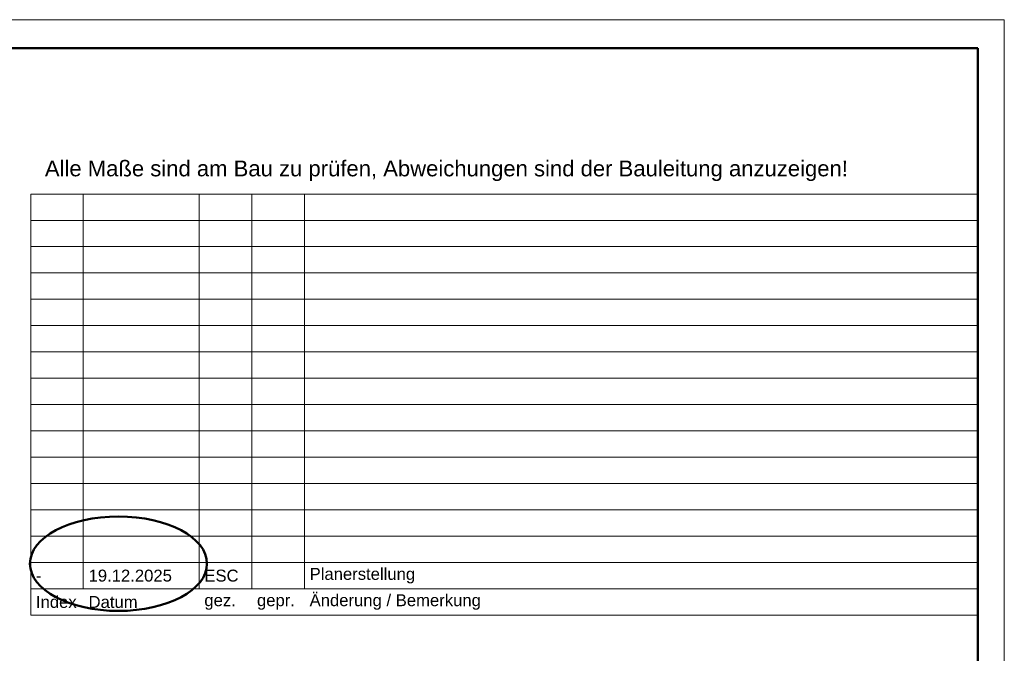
# Model space of a CAD drawing. Extents: x 294 to 994, y 7 to 427.
# Tile 33 of 33: x 807 to 994, y 306 to 427. Entities that reach past the tile are written whole.
import ezdxf

# ---------------------------------------------------------------- set-up
doc = ezdxf.new("R2010")
doc.units = 0
doc.layers.add('iwb_HB-Hinweis-Kopf-Archi', color=3, linetype='Continuous', lineweight=25, true_color=0x00ff00)
for name, color, linetype, lineweight in [('iwb_Plankopf Linie', 7, 'Continuous', 13), ('iwb_Plankopf Rahmen', 7, 'Continuous', 35), ('iwb_Plankopf Text', 7, 'Continuous', 18), ('iwb_Rahmen', 7, 'Continuous', 50)]:
    doc.layers.add(name, color=color, linetype=linetype, lineweight=lineweight)
doc.layers.add('X_Geometrie', color=3, linetype='Continuous', lineweight=50, true_color=0x00ff00, plot=False)
doc.styles.add('Arial', font='arial.ttf')
doc.styles.add('Plankopf', font='arial.ttf')

msp = doc.modelspace()

# ---------------------------------------------------------------- linework, layer by layer
at = {"layer": 'iwb_Plankopf Linie', "ltscale": 0.13}
for p, q in [((809.07, 313.69), (809.07, 393.69)), ((989.07, 393.69), (809.07, 393.69)), ((819.07, 318.69), (819.07, 393.69)), ((841.07, 318.69), (841.07, 393.69)), ((851.07, 318.69), (851.07, 393.69)), ((861.07, 318.69), (861.07, 393.69)), ((989.07, 393.69), (989.07, 313.69)), ((989.07, 388.69), (809.07, 388.69)), ((989.07, 383.69), (809.07, 383.69)), ((989.07, 378.69), (809.07, 378.69)), ((989.07, 373.69), (809.07, 373.69)), ((989.07, 368.69), (809.07, 368.69)), ((989.07, 363.69), (809.07, 363.69)), ((989.07, 358.69), (809.07, 358.69)), ((989.07, 353.69), (809.07, 353.69)), ((989.07, 348.69), (809.07, 348.69)), ((989.07, 343.69), (809.07, 343.69)), ((989.07, 338.69), (809.07, 338.69)), ((989.07, 333.69), (809.07, 333.69)), ((989.07, 328.69), (809.07, 328.69)), ((989.07, 323.69), (809.07, 323.69)), ((989.07, 318.69), (809.07, 318.69)), ((989.07, 313.69), (809.07, 313.69))]:
    msp.add_line(p, q, dxfattribs=at)
at = {"layer": 'iwb_Plankopf Rahmen', "color": 8, "lineweight": 13, "ltscale": 0.13, "true_color": 0x808080}
msp.add_line((994.07, 426.8), (994.07, 6.8), dxfattribs=at)
at = {"layer": 'iwb_Plankopf Rahmen', "color": 7, "lineweight": 50, "ltscale": 0.5}
msp.add_line((989.07, 421.38), (989.07, 11.8), dxfattribs=at)
at = {"layer": 'iwb_Rahmen', "color": 8, "lineweight": 18, "ltscale": 0.18, "true_color": 0x808080}
msp.add_line((294.07, 426.8), (994.07, 426.8), dxfattribs=at)
at = {"layer": 'iwb_Rahmen', "ltscale": 0.5}
msp.add_line((989.07, 421.38), (304.07, 421.38), dxfattribs=at)
at = {"layer": 'X_Geometrie', "color": 6, "ltscale": 0.5, "true_color": 0xff00ff}
msp.add_ellipse((825.75, 323.47), major_axis=(16.82, 0), ratio=0.533333, dxfattribs=at)

# ---------------------------------------------------------------- texts
at = {"layer": 'iwb_HB-Hinweis-Kopf-Archi', "lineweight": 25, "ltscale": 0.25, "insert": (811.77, 400.05), "char_height": 3, "width": 6120, "attachment_point": 1, "line_spacing_factor": 0.8, "style": 'Arial'}
msp.add_mtext('Alle Maße sind am \\fArial|b0|i0|c0|p34;Bau zu prüfen, Abweichungen sind der Bauleitung anzuzeigen!', dxfattribs=at)
at = {"layer": 'iwb_Plankopf Text', "ltscale": 0.18, "attachment_point": 4, "line_spacing_factor": 0.970891, "style": 'Plankopf'}
for s, insert, char_height, width in [('19.12.2025', (820.07, 321.19), 2.265, 19.9968), ('ESC', (842.07, 321.19), 2.265, 7.9947), ('Planerstellung', (862.07, 321.19), 2.2655, 125.9917), ('-', (810.07, 321.19), 2.27, 7.9947), ('Änderung / Bemerkung', (862.07, 316.19), 2.2655, 126), ('Index', (810.07, 316.19), 2.265, 8), ('Datum', (820.07, 316.19), 2.265, 20), ('gez.', (842.07, 316.19), 2.265, 8), ('gepr.', (852.07, 316.19), 2.265, 8)]:
    msp.add_mtext(s, dxfattribs=dict(at, insert=insert, char_height=char_height, width=width))

doc.saveas('drawing.dxf')
